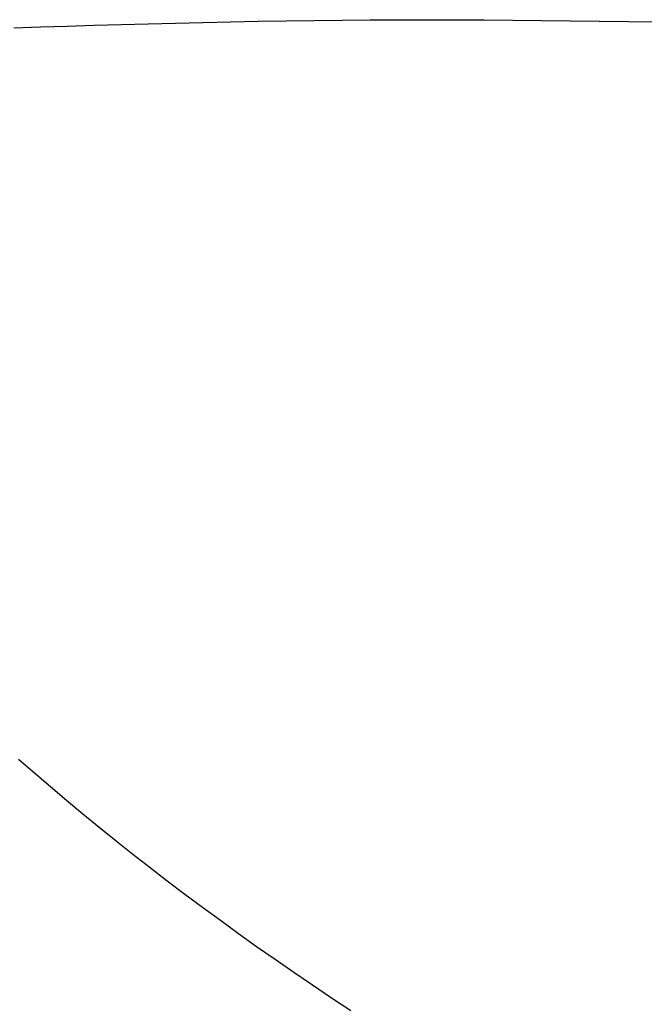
# Model space of a CAD drawing. Extents: x -19 to 1160, y -2382 to -1354.
# Tile 50 of 69: x 528 to 544, y -1870 to -1844. Entities that reach past the tile are written whole.
import ezdxf

# ---------------------------------------------------------------- set-up
doc = ezdxf.new("R2010")
doc.units = 0
doc.layers.add('1', color=7, linetype='CONTINUOUS')

msp = doc.modelspace()

# ---------------------------------------------------------------- linework, layer by layer
at = {"layer": '1', "color": 7, "extrusion": (0.95393, -0.295196, 0.05364)}
msp.add_lwpolyline([(-1649.99, -29.295), (-1649.287, -28.799), (-1648.583, -28.31), (-1647.876, -27.826), (-1647.168, -27.348), (-1646.459, -26.877), (-1645.747, -26.412), (-1645.034, -25.953), (-1644.32, -25.5), (-1643.604, -25.053), (-1642.886, -24.612), (-1642.167, -24.178), (-1641.446, -23.749), (-1640.723, -23.327), (-1639.999, -22.911), (-1639.273, -22.501), (-1638.546, -22.097), (-1637.817, -21.7), (-1637.086, -21.308), (-1636.354, -20.923), (-1635.62, -20.543), (-1634.884, -20.17), (-1634.147, -19.803), (-1633.408, -19.442), (-1632.668, -19.088), (-1631.926, -18.739), (-1631.182, -18.397), (-1630.437, -18.06), (-1629.69, -17.73), (-1628.941, -17.406), (-1628.191, -17.088), (-1627.439, -16.777), (-1626.686, -16.471), (-1625.931, -16.172), (-1625.174, -15.878), (-1624.416, -15.591), (-1623.656, -15.31), (-1622.895, -15.035), (-1622.132, -14.766), (-1621.367, -14.504), (-1620.601, -14.247), (-1619.833, -13.997), (-1619.063, -13.753), (-1618.292, -13.515), (-1617.519, -13.283), (-1616.745, -13.057), (-1615.969, -12.837), (-1615.191, -12.624), (-1614.412, -12.417), (-1613.631, -12.215), (-1612.848, -12.02), (-1612.064, -11.831), (-1611.278, -11.649), (-1610.491, -11.472), (-1609.702, -11.301), (-1608.911, -11.137), (-1608.119, -10.979), (-1607.325, -10.827), (-1606.53, -10.681), (-1605.733, -10.541), (-1604.934, -10.407), (-1604.133, -10.28), (-1603.331, -10.158), (-1602.528, -10.043), (-1601.723, -9.934)], dxfattribs=at)
at = {"layer": '1', "color": 7, "extrusion": (-1.07529e-06, 1, -5.12223e-06)}
msp.add_lwpolyline([(-514.671, 40.201), (-515.075, 40.542), (-515.479, 40.881), (-515.885, 41.217), (-516.291, 41.551), (-516.698, 41.883), (-517.107, 42.212), (-517.516, 42.539), (-517.926, 42.863), (-518.338, 43.185), (-518.75, 43.505), (-519.163, 43.822), (-519.577, 44.136), (-519.992, 44.448), (-520.409, 44.758), (-520.826, 45.066), (-521.244, 45.371), (-521.663, 45.673), (-522.083, 45.973), (-522.504, 46.271), (-522.926, 46.566), (-523.349, 46.859), (-523.773, 47.149), (-524.198, 47.437), (-524.624, 47.723), (-525.051, 48.006), (-525.479, 48.287), (-525.907, 48.565), (-526.337, 48.841), (-526.768, 49.114), (-527.2, 49.385), (-527.633, 49.654), (-528.066, 49.92), (-528.501, 50.184), (-528.937, 50.445), (-529.373, 50.704), (-529.811, 50.96), (-530.25, 51.214), (-530.689, 51.466), (-531.13, 51.715), (-531.571, 51.962), (-532.014, 52.206), (-532.457, 52.448), (-532.902, 52.687), (-533.347, 52.924), (-533.794, 53.159), (-534.241, 53.391), (-534.689, 53.621), (-535.139, 53.848), (-535.589, 54.073), (-536.04, 54.296), (-536.492, 54.516), (-536.946, 54.734), (-537.4, 54.949), (-537.855, 55.162), (-538.311, 55.372), (-538.768, 55.58), (-539.227, 55.786), (-539.686, 55.989), (-540.146, 56.189), (-540.607, 56.388), (-541.069, 56.583), (-541.532, 56.777), (-541.996, 56.968), (-542.461, 57.156), (-542.927, 57.343), (-543.394, 57.526), (-543.861, 57.708), (-544.33, 57.886), (-544.8, 58.063), (-545.271, 58.237), (-545.743, 58.408), (-546.215, 58.578), (-546.689, 58.744), (-547.164, 58.909), (-547.64, 59.071), (-548.116, 59.23), (-548.594, 59.387), (-549.073, 59.542), (-549.552, 59.694), (-550.033, 59.844), (-550.514, 59.991), (-550.997, 60.136), (-551.48, 60.279), (-551.965, 60.419), (-552.45, 60.556), (-552.937, 60.691), (-553.424, 60.824), (-553.912, 60.955), (-554.402, 61.083), (-554.892, 61.208), (-555.383, 61.331), (-555.876, 61.452), (-556.369, 61.57), (-556.863, 61.686), (-557.358, 61.799), (-557.854, 61.91), (-558.352, 62.019), (-558.85, 62.125), (-559.349, 62.229), (-559.849, 62.33), (-560.35, 62.429), (-560.852, 62.525), (-561.355, 62.619), (-561.859, 62.711), (-562.364, 62.8), (-562.87, 62.887), (-563.377, 62.971), (-563.885, 63.053), (-564.394, 63.133), (-564.903, 63.21), (-565.414, 63.284), (-565.926, 63.356), (-566.439, 63.426), (-566.953, 63.494), (-567.467, 63.559), (-567.983, 63.621), (-568.5, 63.681), (-569.017, 63.739), (-569.536, 63.794), (-570.055, 63.847), (-570.576, 63.897), (-571.098, 63.945), (-571.62, 63.991), (-572.144, 64.034), (-572.668, 64.074), (-573.194, 64.113), (-573.72, 64.148), (-574.247, 64.182)], dxfattribs=at)
at = {"layer": '1', "color": 7, "extrusion": (0.86453, -0.01245, 0.502427)}
msp.add_lwpolyline([(-1937.782, -224.423), (-1936.289, -224.804), (-1934.795, -225.179), (-1933.301, -225.547), (-1931.807, -225.91), (-1930.312, -226.266), (-1928.817, -226.616), (-1927.321, -226.96), (-1925.825, -227.298), (-1924.329, -227.63), (-1922.832, -227.955), (-1921.335, -228.275), (-1919.838, -228.588), (-1918.34, -228.895), (-1916.842, -229.196), (-1915.344, -229.491), (-1913.845, -229.78), (-1912.346, -230.063), (-1910.846, -230.34), (-1909.346, -230.61), (-1907.846, -230.874), (-1906.345, -231.133), (-1904.844, -231.385), (-1903.343, -231.631), (-1901.841, -231.871), (-1900.339, -232.104), (-1898.836, -232.332), (-1897.334, -232.553), (-1895.83, -232.769), (-1894.327, -232.978), (-1892.823, -233.181), (-1891.319, -233.378), (-1889.814, -233.569), (-1888.309, -233.754), (-1886.803, -233.932), (-1885.298, -234.105), (-1883.792, -234.271), (-1882.285, -234.431), (-1880.778, -234.585), (-1879.271, -234.733), (-1877.763, -234.875), (-1876.255, -235.011), (-1874.747, -235.14), (-1873.238, -235.264), (-1871.729, -235.381), (-1870.22, -235.492), (-1868.71, -235.597), (-1867.2, -235.696), (-1865.69, -235.789), (-1864.179, -235.876), (-1862.667, -235.956), (-1861.156, -236.031), (-1859.644, -236.099), (-1858.131, -236.161), (-1856.619, -236.217), (-1855.106, -236.267), (-1853.592, -236.311), (-1852.078, -236.349), (-1850.564, -236.38), (-1849.05, -236.406), (-1847.535, -236.425), (-1846.02, -236.438), (-1844.504, -236.445), (-1842.988, -236.446), (-1841.472, -236.441)], dxfattribs=at)
at = {"layer": '1', "color": 7}
for points in [[(528.208, -1844.553, 39.323), (528.888, -1844.532, 39.789), (529.572, -1844.511, 40.248), (530.259, -1844.491, 40.702), (530.95, -1844.471, 41.148), (531.645, -1844.451, 41.588), (532.343, -1844.433, 42.021), (533.044, -1844.416, 42.448), (533.749, -1844.4, 42.868), (534.457, -1844.386, 43.281), (535.168, -1844.374, 43.687), (535.882, -1844.364, 44.087), (536.599, -1844.356, 44.48), (537.319, -1844.35, 44.866), (538.042, -1844.347, 45.245), (538.767, -1844.347, 45.617), (539.496, -1844.349, 45.982), (540.227, -1844.353, 46.34), (540.961, -1844.358, 46.691), (541.698, -1844.365, 47.036), (542.438, -1844.374, 47.373), (543.181, -1844.383, 47.704), (543.926, -1844.393, 48.028), (544.674, -1844.403, 48.345)], [(536.824, -1869.687, 41.37), (536.333, -1869.362, 41.179), (535.846, -1869.037, 40.987), (535.365, -1868.709, 40.793), (534.888, -1868.38, 40.598), (534.416, -1868.049, 40.402), (533.95, -1867.717, 40.205), (533.488, -1867.384, 40.006), (533.031, -1867.048, 39.806), (532.579, -1866.712, 39.605), (532.132, -1866.373, 39.403), (531.69, -1866.034, 39.2), (531.253, -1865.692, 38.997), (530.82, -1865.35, 38.792), (530.393, -1865.006, 38.587), (529.971, -1864.66, 38.381), (529.553, -1864.313, 38.174), (529.141, -1863.965, 37.967), (528.733, -1863.615, 37.759), (528.331, -1863.264, 37.55)]]:
    msp.add_polyline3d(points, dxfattribs=at)

doc.saveas('drawing.dxf')
